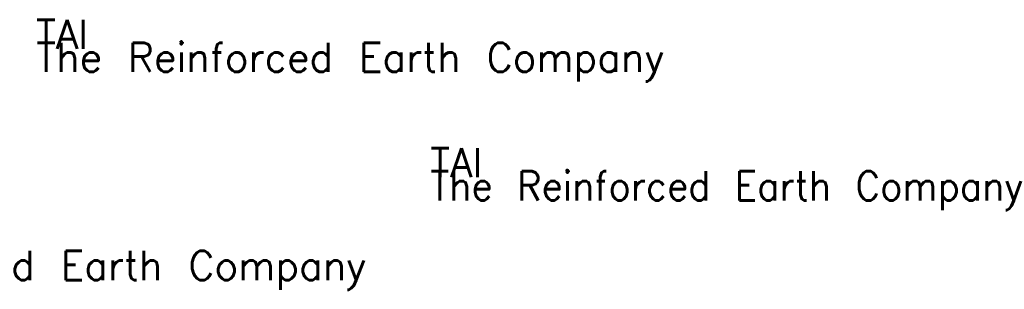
# Model space of a CAD drawing. Extents: x 17 to 1171, y 0 to 483.
# Tile 16 of 16: x 526 to 1171, y 306 to 483. Entities that reach past the tile are written whole.
import ezdxf

# ---------------------------------------------------------------- set-up
doc = ezdxf.new("R2010")
doc.units = 0
doc.header["$MEASUREMENT"] = 0
doc.layers.add('TRASH', color=1, linetype='CONTINUOUS')
doc.styles.add('TXT_SHX', font='txt.shx')

msp = doc.modelspace()

# ---------------------------------------------------------------- texts
at = {"layer": 'TRASH', "color": 3, "linetype": 'CONTINUOUS', "style": 'TXT_SHX'}
for s, p in [('TAI', (536.96, 463.52)), ('The Reinforced Earth Company', (537.03, 448.41)), ('TAI', (795.19, 379.46)), ('The Reinforced Earth Company', (795.26, 364.36)), ('The Reinforced Earth Company', (341.7, 312.27))]:
    msp.add_text(s, height=19, dxfattribs=at).set_placement(p)

doc.saveas('drawing.dxf')
